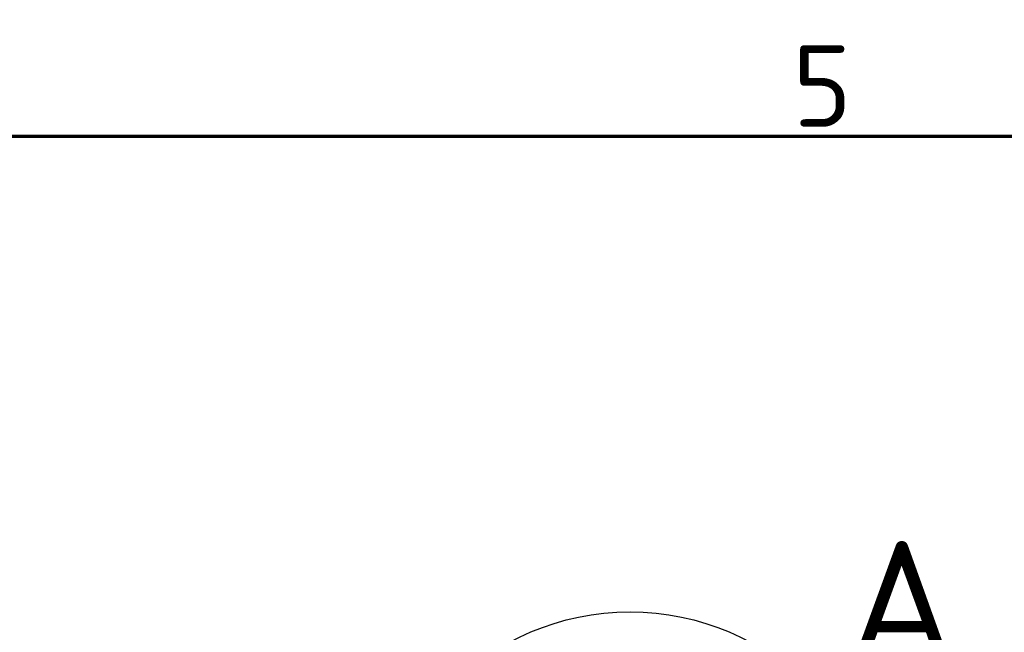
# Model space of a CAD drawing. Header units: millimetres. Extents: x 0 to 14369, y -869 to 2970.
# Tile 195 of 256: x 709 to 1132, y 2657 to 2920. Entities that reach past the tile are written whole.
import ezdxf

# ---------------------------------------------------------------- set-up
doc = ezdxf.new("R2010")
doc.units = ezdxf.units.MM
doc.header["$LTSCALE"] = 10
doc.layers.get('0').update_dxf_attribs({"lineweight": 25})
doc.layers.add('Detailumgrenzung (ISO)', color=7, linetype='Continuous', lineweight=25)
doc.layers.add('Rahmen (ISO)', color=7, linetype='Continuous', lineweight=70)
doc.styles.add('Bezeichnungstext (DIN)', font='isocpeur.ttf')
doc.styles.add('Notiztext (DIN)', font='isocpeur.ttf')

# ---------------------------------------------------------------- blocks, each defined once
blk = doc.blocks.new('Ränder Vorgaberahmen')
at = {"layer": 'Rahmen (ISO)', "flags": 128}
blk.add_lwpolyline([(10, 10), (10, 287), (410, 287), (410, 10), (10, 10)], dxfattribs=at)
at = {"layer": 'Rahmen (ISO)', "insert": (104.078, 287.4), "char_height": 3.5, "attachment_point": 7, "style": 'Notiztext (DIN)'}
blk.add_mtext('5', dxfattribs=at)
blk = doc.blocks.new('2DDetail0')
at = {"layer": 'Detailumgrenzung (ISO)'}
blk.add_circle((97.108, 255.651), 10.937, dxfattribs=at)
at = {"layer": 'Detailumgrenzung (ISO)', "insert": (106.391, 264.372), "char_height": 5.25, "attachment_point": 7, "style": 'Bezeichnungstext (DIN)'}
blk.add_mtext('A', dxfattribs=at)

msp = doc.modelspace()

# ---------------------------------------------------------------- block references
at = {"xscale": 10, "yscale": 10, "zscale": 10}
msp.add_blockref('Ränder Vorgaberahmen', (0, 0), dxfattribs=at)
at = {"layer": 'Detailumgrenzung (ISO)', "xscale": 10, "yscale": 10, "zscale": 10}
msp.add_blockref('2DDetail0', (0, 0), dxfattribs=at)

doc.saveas('drawing.dxf')
